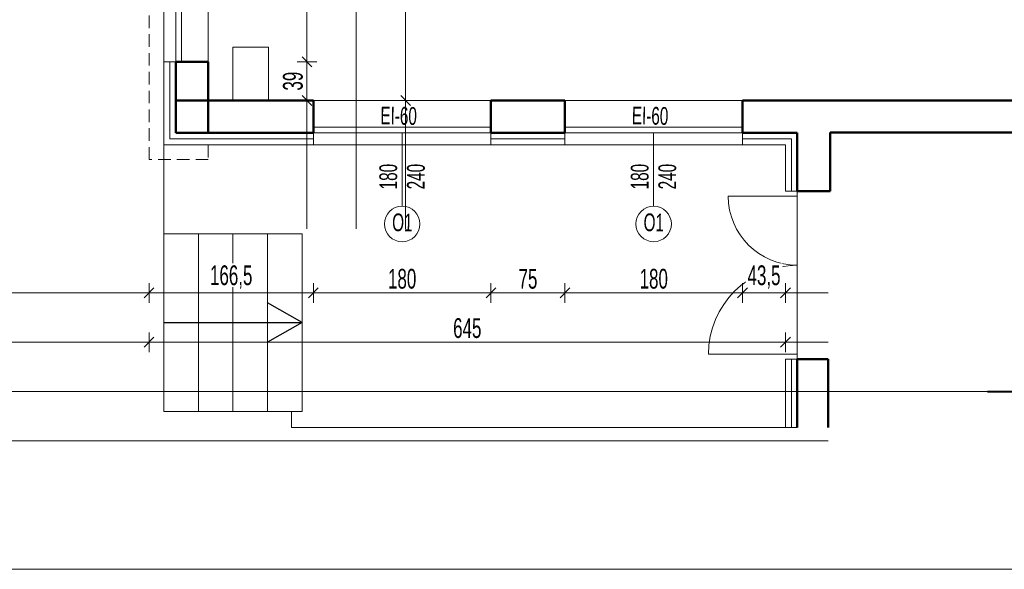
# Model space of a CAD drawing. Header units: millimetres. Extents: x 72202 to 304796, y 21658 to 519946.
# Tile 68 of 139: x 194637 to 195635, y 220676 to 221233. Entities that reach past the tile are written whole.
import ezdxf

# ---------------------------------------------------------------- set-up
doc = ezdxf.new("R2010")
doc.units = ezdxf.units.MM
doc.linetypes.add('ACAD_ISO10W100', pattern=[18.5, 12, -3, 0.5, -3])
doc.linetypes.add('DASHED', pattern=[19.05, 12.7, -6.35])
doc.layers.get('0').update_dxf_attribs({"color": 253})
doc.layers.get('Defpoints').update_dxf_attribs({"color": 253})
for name, color, linetype, lineweight in [('DRZWI I OKNA OPISY', 253, 'Continuous', 9), ('kreskowanie', 253, 'Continuous', 5), ('linia - gruba - projektowana', 253, 'Continuous', 50), ('LINIA CIENKA', 7, 'Continuous', 13), ('LINIA KRESKOWANIE', 253, 'Continuous', 5), ('LINIA WYMIAROWANIE', 253, 'Continuous', 9)]:
    doc.layers.add(name, color=color, linetype=linetype, lineweight=lineweight)
doc.layers.add('LINIA-NIE DRUKOWAĆ', color=253, linetype='Continuous', lineweight=20, plot=False)
doc.styles.get("Standard").update_dxf_attribs({"font": 'ARIALN.TTF', "width": 0.75})
doc.linetypes.add('GRADZINOWANIE', pattern='A,0.00254,-2.54,[134,ltypeshp.shx,S=2.54,R=0,X=-2.54,Y=0],-5.08,[134,ltypeshp.shx,S=2.54,R=180,X=2.54,Y=0],-2.54', length=10.16254)
doc.dimstyles.new('sebek100', dxfattribs={"dimtxt": 17, "dimasz": 10, "dimexe": 10, "dimexo": 20, "dimgap": 4, "dimtad": 1, "dimrnd": 0.5, "dimtxsty": 'Standard', "dimblk": 'OBLIQUE', "dimcen": 8, "dimclre": 1, "dimazin": 0, "dimtm": 1e-09, "dimtfac": 1, "dimtix": 1, "dimtmove": 1, "dimatfit": 3, "dimldrblk": 'zas', "dimfxl": 10, "dimfxlon": 1, "dimtolj": 2, "dimlwd": -1, "dimlwe": -1, "dimarcsym": 0})

# ---------------------------------------------------------------- blocks, each defined once
blk = doc.blocks.new('_Oblique')
at = {"color": 0, "linetype": 'ByBlock', "lineweight": -2}
blk.add_line((-0.5, -0.5), (0.5, 0.5), dxfattribs=at)
blk = doc.blocks.new('*D336')
at = {"layer": 'Defpoints', "color": 0, "lineweight": -3, "ltscale": 4, "transparency": 16777216}
for p in [(194934.79, 221105.85), (194768.29, 221090.85), (194934.79, 220955.85)]:
    blk.add_point(p, dxfattribs=at)
at = {"layer": 'LINIA WYMIAROWANIE', "color": 1, "ltscale": 4, "transparency": 16777216}
for p, q in [((194768.29, 220965.85), (194768.29, 220945.85)), ((194934.79, 220965.85), (194934.79, 220945.85))]:
    blk.add_line(p, q, dxfattribs=at)
at = {"layer": 'LINIA WYMIAROWANIE', "color": 0, "ltscale": 4, "transparency": 16777216}
blk.add_line((194768.29, 220955.85), (194934.79, 220955.85), dxfattribs=at)
at = {"layer": 'LINIA WYMIAROWANIE', "color": 0, "ltscale": 4, "transparency": 16777216, "xscale": 10, "yscale": 10, "zscale": 10, "rotation": 180}
blk.add_blockref('_Oblique', (194768.29, 220955.85), dxfattribs=at)
at = {"layer": 'LINIA WYMIAROWANIE', "color": 0, "ltscale": 4, "transparency": 16777216, "xscale": 10, "yscale": 10, "zscale": 10}
blk.add_blockref('_Oblique', (194934.79, 220955.85), dxfattribs=at)
at = {"layer": 'LINIA WYMIAROWANIE', "color": 0, "lineweight": -3, "ltscale": 4, "transparency": 16777216, "insert": (194851.54, 220971.86), "char_height": 20, "attachment_point": 5, "bg_fill": 3, "box_fill_scale": 1.1, "bg_fill_color": 256, "bg_fill_true_color": 13158600, "bg_fill_transparency": 0}
blk.add_mtext('\\A2;166,5', dxfattribs=at)
blk = doc.blocks.new('zas')
blk = doc.blocks.new('*D337')
at = {"layer": 'Defpoints', "color": 0, "lineweight": -3, "ltscale": 4, "transparency": 16777216}
for p in [(194934.79, 221105.85), (195114.79, 221105.85), (195114.79, 220955.85)]:
    blk.add_point(p, dxfattribs=at)
at = {"layer": 'LINIA WYMIAROWANIE', "color": 1, "ltscale": 4, "transparency": 16777216}
for p, q in [((194934.79, 220965.85), (194934.79, 220945.85)), ((195114.79, 220965.85), (195114.79, 220945.85))]:
    blk.add_line(p, q, dxfattribs=at)
at = {"layer": 'LINIA WYMIAROWANIE', "color": 0, "ltscale": 4, "transparency": 16777216}
blk.add_line((194934.79, 220955.85), (195114.79, 220955.85), dxfattribs=at)
at = {"layer": 'LINIA WYMIAROWANIE', "color": 0, "ltscale": 4, "transparency": 16777216, "xscale": 10, "yscale": 10, "zscale": 10, "rotation": 180}
blk.add_blockref('_Oblique', (194934.79, 220955.85), dxfattribs=at)
at = {"layer": 'LINIA WYMIAROWANIE', "color": 0, "ltscale": 4, "transparency": 16777216, "xscale": 10, "yscale": 10, "zscale": 10}
blk.add_blockref('_Oblique', (195114.79, 220955.85), dxfattribs=at)
at = {"layer": 'LINIA WYMIAROWANIE', "color": 0, "lineweight": -3, "ltscale": 4, "transparency": 16777216, "insert": (195024.79, 220970.06), "char_height": 20, "attachment_point": 5, "bg_fill": 3, "box_fill_scale": 1.1, "bg_fill_color": 256, "bg_fill_true_color": 13158600, "bg_fill_transparency": 0}
blk.add_mtext('\\A2;180', dxfattribs=at)
blk = doc.blocks.new('*D338')
at = {"layer": 'Defpoints', "color": 0, "lineweight": -3, "ltscale": 4, "transparency": 16777216}
for p in [(195114.79, 221105.85), (195189.79, 221105.85), (195189.79, 220955.85)]:
    blk.add_point(p, dxfattribs=at)
at = {"layer": 'LINIA WYMIAROWANIE', "color": 1, "ltscale": 4, "transparency": 16777216}
for p, q in [((195114.79, 220965.85), (195114.79, 220945.85)), ((195189.79, 220965.85), (195189.79, 220945.85))]:
    blk.add_line(p, q, dxfattribs=at)
at = {"layer": 'LINIA WYMIAROWANIE', "color": 0, "ltscale": 4, "transparency": 16777216}
blk.add_line((195114.79, 220955.85), (195189.79, 220955.85), dxfattribs=at)
at = {"layer": 'LINIA WYMIAROWANIE', "color": 0, "ltscale": 4, "transparency": 16777216, "xscale": 10, "yscale": 10, "zscale": 10, "rotation": 180}
blk.add_blockref('_Oblique', (195114.79, 220955.85), dxfattribs=at)
at = {"layer": 'LINIA WYMIAROWANIE', "color": 0, "ltscale": 4, "transparency": 16777216, "xscale": 10, "yscale": 10, "zscale": 10}
blk.add_blockref('_Oblique', (195189.79, 220955.85), dxfattribs=at)
at = {"layer": 'LINIA WYMIAROWANIE', "color": 0, "lineweight": -3, "ltscale": 4, "transparency": 16777216, "insert": (195152.29, 220970.02), "char_height": 20, "attachment_point": 5, "bg_fill": 3, "box_fill_scale": 1.1, "bg_fill_color": 256, "bg_fill_true_color": 13158600, "bg_fill_transparency": 0}
blk.add_mtext('\\A2;75', dxfattribs=at)
blk = doc.blocks.new('*D339')
at = {"layer": 'Defpoints', "color": 0, "lineweight": -3, "ltscale": 4, "transparency": 16777216}
for p in [(195189.79, 221105.85), (195369.79, 221105.85), (195369.79, 220955.85)]:
    blk.add_point(p, dxfattribs=at)
at = {"layer": 'LINIA WYMIAROWANIE', "color": 1, "ltscale": 4, "transparency": 16777216}
for p, q in [((195189.79, 220965.85), (195189.79, 220945.85)), ((195369.79, 220965.85), (195369.79, 220945.85))]:
    blk.add_line(p, q, dxfattribs=at)
at = {"layer": 'LINIA WYMIAROWANIE', "color": 0, "ltscale": 4, "transparency": 16777216}
blk.add_line((195189.79, 220955.85), (195369.79, 220955.85), dxfattribs=at)
at = {"layer": 'LINIA WYMIAROWANIE', "color": 0, "ltscale": 4, "transparency": 16777216, "xscale": 10, "yscale": 10, "zscale": 10, "rotation": 180}
blk.add_blockref('_Oblique', (195189.79, 220955.85), dxfattribs=at)
at = {"layer": 'LINIA WYMIAROWANIE', "color": 0, "ltscale": 4, "transparency": 16777216, "xscale": 10, "yscale": 10, "zscale": 10}
blk.add_blockref('_Oblique', (195369.79, 220955.85), dxfattribs=at)
at = {"layer": 'LINIA WYMIAROWANIE', "color": 0, "lineweight": -3, "ltscale": 4, "transparency": 16777216, "insert": (195279.79, 220970.06), "char_height": 20, "attachment_point": 5, "bg_fill": 3, "box_fill_scale": 1.1, "bg_fill_color": 256, "bg_fill_true_color": 13158600, "bg_fill_transparency": 0}
blk.add_mtext('\\A2;180', dxfattribs=at)
blk = doc.blocks.new('*D340')
at = {"layer": 'Defpoints', "color": 0, "lineweight": -3, "ltscale": 4, "transparency": 16777216}
for p in [(195369.79, 221105.85), (195413.29, 221105.85)]:
    blk.add_point(p, dxfattribs=at)
at = {"layer": 'LINIA WYMIAROWANIE', "color": 1, "ltscale": 4, "transparency": 16777216}
for p, q in [((195369.79, 220965.85), (195369.79, 220945.85)), ((195413.29, 220965.85), (195413.29, 220945.85))]:
    blk.add_line(p, q, dxfattribs=at)
at = {"layer": 'LINIA WYMIAROWANIE', "color": 0, "ltscale": 4, "transparency": 16777216}
blk.add_line((195369.79, 220955.85), (195413.29, 220955.85), dxfattribs=at)
at = {"layer": 'LINIA WYMIAROWANIE', "color": 0, "ltscale": 4, "transparency": 16777216, "xscale": 10, "yscale": 10, "zscale": 10, "rotation": 180}
blk.add_blockref('_Oblique', (195369.79, 220955.85), dxfattribs=at)
at = {"layer": 'LINIA WYMIAROWANIE', "color": 0, "ltscale": 4, "transparency": 16777216, "xscale": 10, "yscale": 10, "zscale": 10}
blk.add_blockref('_Oblique', (195413.29, 220955.85), dxfattribs=at)
at = {"layer": 'LINIA WYMIAROWANIE', "color": 0, "lineweight": -3, "ltscale": 4, "transparency": 16777216, "insert": (195391.54, 220971.86), "char_height": 20, "attachment_point": 5, "bg_fill": 3, "box_fill_scale": 1.1, "bg_fill_color": 256, "bg_fill_true_color": 13158600, "bg_fill_transparency": 0}
blk.add_mtext('\\A2;43,5', dxfattribs=at)
at = {"layer": 'Defpoints', "color": 0, "lineweight": -3, "ltscale": 4, "transparency": 16777216}
blk.add_point((195413.29, 220955.85), dxfattribs=at)
blk = doc.blocks.new('*D333')
at = {"layer": 'Defpoints', "color": 0, "lineweight": -3, "ltscale": 4, "transparency": 16777216}
for p in [(195413.29, 221105.85), (194768.29, 221090.85), (195413.29, 220905.85)]:
    blk.add_point(p, dxfattribs=at)
at = {"layer": 'LINIA WYMIAROWANIE', "color": 1, "ltscale": 4, "transparency": 16777216}
for p, q in [((194768.29, 220915.85), (194768.29, 220895.85)), ((195413.29, 220915.85), (195413.29, 220895.85))]:
    blk.add_line(p, q, dxfattribs=at)
at = {"layer": 'LINIA WYMIAROWANIE', "color": 0, "ltscale": 4, "transparency": 16777216}
blk.add_line((194768.29, 220905.85), (195413.29, 220905.85), dxfattribs=at)
at = {"layer": 'LINIA WYMIAROWANIE', "color": 0, "ltscale": 4, "transparency": 16777216, "xscale": 10, "yscale": 10, "zscale": 10, "rotation": 180}
blk.add_blockref('_Oblique', (194768.29, 220905.85), dxfattribs=at)
at = {"layer": 'LINIA WYMIAROWANIE', "color": 0, "ltscale": 4, "transparency": 16777216, "xscale": 10, "yscale": 10, "zscale": 10}
blk.add_blockref('_Oblique', (195413.29, 220905.85), dxfattribs=at)
at = {"layer": 'LINIA WYMIAROWANIE', "color": 0, "lineweight": -3, "ltscale": 4, "transparency": 16777216, "insert": (195090.79, 220920.06), "char_height": 20, "attachment_point": 5, "bg_fill": 3, "box_fill_scale": 1.1, "bg_fill_color": 256, "bg_fill_true_color": 13158600, "bg_fill_transparency": 0}
blk.add_mtext('\\A2;645', dxfattribs=at)
blk = doc.blocks.new('*D341')
at = {"layer": 'Defpoints', "color": 0, "lineweight": -3, "ltscale": 4, "transparency": 16777216}
for p in [(194433.29, 221189.85), (194733.29, 221189.85), (194733.29, 221105.85)]:
    blk.add_point(p, dxfattribs=at)
at = {"layer": 'LINIA WYMIAROWANIE', "color": 1, "ltscale": 4, "transparency": 16777216}
for p, q in [((194443.29, 221189.85), (194423.29, 221189.85)), ((194443.29, 221105.85), (194423.29, 221105.85))]:
    blk.add_line(p, q, dxfattribs=at)
at = {"layer": 'LINIA WYMIAROWANIE', "color": 0, "ltscale": 4, "transparency": 16777216}
blk.add_line((194433.29, 221105.85), (194433.29, 221189.85), dxfattribs=at)
at = {"layer": 'LINIA WYMIAROWANIE', "color": 0, "ltscale": 4, "transparency": 16777216, "xscale": 10, "yscale": 10, "zscale": 10}
for p, rotation in [((194433.29, 221189.85), 90), ((194433.29, 221105.85), 270)]:
    blk.add_blockref('_Oblique', p, dxfattribs=dict(at, rotation=rotation))
at = {"layer": 'LINIA WYMIAROWANIE', "color": 0, "lineweight": -3, "ltscale": 4, "transparency": 16777216, "insert": (194419.08, 221147.85), "char_height": 20, "attachment_point": 5, "rotation": 90, "bg_fill": 3, "box_fill_scale": 1.1, "bg_fill_color": 256, "bg_fill_true_color": 13158600, "bg_fill_transparency": 0}
blk.add_mtext('\\A2;84', dxfattribs=at)
blk = doc.blocks.new('*D342')
at = {"layer": 'Defpoints', "color": 0, "lineweight": -3, "ltscale": 4, "transparency": 16777216}
for p in [(194433.29, 221429.85), (194733.29, 221429.85), (194733.29, 221189.85)]:
    blk.add_point(p, dxfattribs=at)
at = {"layer": 'LINIA WYMIAROWANIE', "color": 1, "ltscale": 4, "transparency": 16777216}
for p, q in [((194443.29, 221429.85), (194423.29, 221429.85)), ((194443.29, 221189.85), (194423.29, 221189.85))]:
    blk.add_line(p, q, dxfattribs=at)
at = {"layer": 'LINIA WYMIAROWANIE', "color": 0, "ltscale": 4, "transparency": 16777216}
blk.add_line((194433.29, 221189.85), (194433.29, 221429.85), dxfattribs=at)
at = {"layer": 'LINIA WYMIAROWANIE', "color": 0, "ltscale": 4, "transparency": 16777216, "xscale": 10, "yscale": 10, "zscale": 10}
for p, rotation in [((194433.29, 221429.85), 90), ((194433.29, 221189.85), 270)]:
    blk.add_blockref('_Oblique', p, dxfattribs=dict(at, rotation=rotation))
at = {"layer": 'LINIA WYMIAROWANIE', "color": 0, "lineweight": -3, "ltscale": 4, "transparency": 16777216, "insert": (194419.08, 221309.85), "char_height": 20, "attachment_point": 5, "rotation": 90, "bg_fill": 3, "box_fill_scale": 1.1, "bg_fill_color": 256, "bg_fill_true_color": 13158600, "bg_fill_transparency": 0}
blk.add_mtext('\\A2;240', dxfattribs=at)
blk = doc.blocks.new('*D334')
at = {"layer": 'Defpoints', "color": 0, "lineweight": -3, "ltscale": 4, "transparency": 16777216}
for p in [(194683.29, 221828.85), (194333.29, 221105.85), (194683.29, 221105.85)]:
    blk.add_point(p, dxfattribs=at)
at = {"layer": 'LINIA WYMIAROWANIE', "color": 1, "ltscale": 4, "transparency": 16777216}
for p, q in [((194343.29, 221828.85), (194323.29, 221828.85)), ((194343.29, 221105.85), (194323.29, 221105.85))]:
    blk.add_line(p, q, dxfattribs=at)
at = {"layer": 'LINIA WYMIAROWANIE', "color": 0, "ltscale": 4, "transparency": 16777216}
blk.add_line((194333.29, 221828.85), (194333.29, 221105.85), dxfattribs=at)
at = {"layer": 'LINIA WYMIAROWANIE', "color": 0, "ltscale": 4, "transparency": 16777216, "xscale": 10, "yscale": 10, "zscale": 10}
for p, rotation in [((194333.29, 221828.85), 90), ((194333.29, 221105.85), 270)]:
    blk.add_blockref('_Oblique', p, dxfattribs=dict(at, rotation=rotation))
at = {"layer": 'LINIA WYMIAROWANIE', "color": 0, "lineweight": -3, "ltscale": 4, "transparency": 16777216, "insert": (194319.08, 221467.35), "char_height": 20, "attachment_point": 5, "rotation": 90, "bg_fill": 3, "box_fill_scale": 1.1, "bg_fill_color": 256, "bg_fill_true_color": 13158600, "bg_fill_transparency": 0}
blk.add_mtext('\\A2;723', dxfattribs=at)
blk = doc.blocks.new('*D353')
at = {"layer": 'Defpoints', "color": 0, "lineweight": -3, "ltscale": 4, "transparency": 16777216}
for p in [(194836.06, 221783.85), (194383.29, 221150.85), (194908.85, 221150.85)]:
    blk.add_point(p, dxfattribs=at)
at = {"layer": 'LINIA WYMIAROWANIE', "color": 1, "ltscale": 4, "transparency": 16777216}
for p, q in [((194393.29, 221783.85), (194373.29, 221783.85)), ((194393.29, 221150.85), (194373.29, 221150.85))]:
    blk.add_line(p, q, dxfattribs=at)
at = {"layer": 'LINIA WYMIAROWANIE', "color": 0, "ltscale": 4, "transparency": 16777216}
blk.add_line((194383.29, 221783.85), (194383.29, 221150.85), dxfattribs=at)
at = {"layer": 'LINIA WYMIAROWANIE', "color": 0, "ltscale": 4, "transparency": 16777216, "xscale": 10, "yscale": 10, "zscale": 10}
for p, rotation in [((194383.29, 221783.85), 90), ((194383.29, 221150.85), 270)]:
    blk.add_blockref('_Oblique', p, dxfattribs=dict(at, rotation=rotation))
at = {"layer": 'LINIA WYMIAROWANIE', "color": 0, "lineweight": -3, "ltscale": 4, "transparency": 16777216, "insert": (194369.08, 221467.35), "char_height": 20, "attachment_point": 5, "rotation": 90, "bg_fill": 3, "box_fill_scale": 1.1, "bg_fill_color": 256, "bg_fill_true_color": 13158600, "bg_fill_transparency": 0}
blk.add_mtext('\\A2;633', dxfattribs=at)
blk = doc.blocks.new('*D354')
at = {"layer": 'Defpoints', "color": 0, "lineweight": -3, "ltscale": 4, "transparency": 16777216}
for p in [(194908.85, 221150.85), (194383.29, 221105.85), (194915.57, 221105.85)]:
    blk.add_point(p, dxfattribs=at)
at = {"layer": 'LINIA WYMIAROWANIE', "color": 1, "ltscale": 4, "transparency": 16777216}
for p, q in [((194393.29, 221150.85), (194373.29, 221150.85)), ((194393.29, 221105.85), (194373.29, 221105.85))]:
    blk.add_line(p, q, dxfattribs=at)
at = {"layer": 'LINIA WYMIAROWANIE', "color": 0, "ltscale": 4, "transparency": 16777216}
blk.add_line((194383.29, 221150.85), (194383.29, 221105.85), dxfattribs=at)
at = {"layer": 'LINIA WYMIAROWANIE', "color": 0, "ltscale": 4, "transparency": 16777216, "xscale": 10, "yscale": 10, "zscale": 10}
for p, rotation in [((194383.29, 221150.85), 90), ((194383.29, 221105.85), 270)]:
    blk.add_blockref('_Oblique', p, dxfattribs=dict(at, rotation=rotation))
at = {"layer": 'LINIA WYMIAROWANIE', "color": 0, "lineweight": -3, "ltscale": 4, "transparency": 16777216, "insert": (194369.12, 221128.35), "char_height": 20, "attachment_point": 5, "rotation": 90, "bg_fill": 3, "box_fill_scale": 1.1, "bg_fill_color": 256, "bg_fill_true_color": 13158600, "bg_fill_transparency": 0}
blk.add_mtext('\\A2;45', dxfattribs=at)
blk = doc.blocks.new('*D378')
at = {"layer": 'Defpoints', "color": 0, "lineweight": -3, "ltscale": 4, "transparency": 16777216}
for p in [(194828.29, 221483.85), (194828.29, 221189.85), (194928.29, 221189.85)]:
    blk.add_point(p, dxfattribs=at)
at = {"layer": 'LINIA WYMIAROWANIE', "ltscale": 4, "transparency": 16777216}
for p, q in [((194918.29, 221483.85), (194938.29, 221483.85)), ((194918.29, 221189.85), (194938.29, 221189.85))]:
    blk.add_line(p, q, dxfattribs=at)
at = {"layer": 'LINIA WYMIAROWANIE', "color": 0, "ltscale": 4, "transparency": 16777216}
blk.add_line((194928.29, 221483.85), (194928.29, 221189.85), dxfattribs=at)
at = {"layer": 'LINIA WYMIAROWANIE', "color": 0, "ltscale": 4, "transparency": 16777216, "xscale": 10, "yscale": 10, "zscale": 10}
for p, rotation in [((194928.29, 221483.85), 90), ((194928.29, 221189.85), 270)]:
    blk.add_blockref('_Oblique', p, dxfattribs=dict(at, rotation=rotation))
at = {"layer": 'LINIA WYMIAROWANIE', "color": 0, "lineweight": -3, "ltscale": 4, "transparency": 16777216, "insert": (194914.08, 221336.85), "char_height": 20, "attachment_point": 5, "rotation": 90, "bg_fill": 3, "box_fill_scale": 1.1, "bg_fill_color": 256, "bg_fill_true_color": 13158600, "bg_fill_transparency": 0}
blk.add_mtext('\\A2;294', dxfattribs=at)
blk = doc.blocks.new('*D379')
at = {"layer": 'Defpoints', "color": 0, "lineweight": -3, "ltscale": 4, "transparency": 16777216}
for p in [(194828.29, 221189.85), (194828.29, 221150.85), (194928.32, 221150.85)]:
    blk.add_point(p, dxfattribs=at)
at = {"layer": 'LINIA WYMIAROWANIE', "ltscale": 4, "transparency": 16777216}
for p, q in [((194918.32, 221189.85), (194938.32, 221189.85)), ((194918.32, 221150.85), (194938.32, 221150.85))]:
    blk.add_line(p, q, dxfattribs=at)
at = {"layer": 'LINIA WYMIAROWANIE', "color": 0, "ltscale": 4, "transparency": 16777216}
blk.add_line((194928.32, 221189.85), (194928.32, 221150.85), dxfattribs=at)
at = {"layer": 'LINIA WYMIAROWANIE', "color": 0, "ltscale": 4, "transparency": 16777216, "xscale": 10, "yscale": 10, "zscale": 10}
for p, rotation in [((194928.32, 221189.85), 90), ((194928.32, 221150.85), 270)]:
    blk.add_blockref('_Oblique', p, dxfattribs=dict(at, rotation=rotation))
at = {"layer": 'LINIA WYMIAROWANIE', "color": 0, "lineweight": -3, "ltscale": 4, "transparency": 16777216, "insert": (194914.11, 221170.35), "char_height": 20, "attachment_point": 5, "rotation": 90, "bg_fill": 3, "box_fill_scale": 1.1, "bg_fill_color": 256, "bg_fill_true_color": 13158600, "bg_fill_transparency": 0}
blk.add_mtext('\\A2;39', dxfattribs=at)
blk = doc.blocks.new('*D381')
at = {"layer": 'Defpoints', "color": 0, "lineweight": -3, "ltscale": 4, "transparency": 16777216}
for p in [(194985.93, 221483.85), (195002.71, 221150.85), (195028.29, 221150.85)]:
    blk.add_point(p, dxfattribs=at)
at = {"layer": 'LINIA WYMIAROWANIE', "ltscale": 4, "transparency": 16777216}
for p, q in [((195018.29, 221483.85), (195038.29, 221483.85)), ((195022.71, 221150.85), (195038.29, 221150.85))]:
    blk.add_line(p, q, dxfattribs=at)
at = {"layer": 'LINIA WYMIAROWANIE', "color": 0, "ltscale": 4, "transparency": 16777216}
blk.add_line((195028.29, 221483.85), (195028.29, 221150.85), dxfattribs=at)
at = {"layer": 'LINIA WYMIAROWANIE', "color": 0, "ltscale": 4, "transparency": 16777216, "xscale": 10, "yscale": 10, "zscale": 10}
for p, rotation in [((195028.29, 221483.85), 90), ((195028.29, 221150.85), 270)]:
    blk.add_blockref('_Oblique', p, dxfattribs=dict(at, rotation=rotation))
at = {"layer": 'LINIA WYMIAROWANIE', "color": 0, "lineweight": -3, "ltscale": 4, "transparency": 16777216, "insert": (195014.08, 221317.35), "char_height": 20, "attachment_point": 5, "rotation": 90, "bg_fill": 3, "box_fill_scale": 1.1, "bg_fill_color": 256, "bg_fill_true_color": 13158600, "bg_fill_transparency": 0}
blk.add_mtext('\\A2;333', dxfattribs=at)

msp = doc.modelspace()

# ---------------------------------------------------------------- linework, layer by layer
at = {"layer": 'DRZWI I OKNA OPISY'}
for p, q in [((195024.816, 221043.695), (195024.816, 221117.845)), ((195279.635, 221043.695), (195279.635, 221117.846))]:
    msp.add_line(p, q, dxfattribs=at)
at = {"layer": 'kreskowanie', "color": 0, "linetype": 'ACAD_ISO10W100', "lineweight": 40, "ltscale": 12}
msp.add_line((195617.996, 220855.846), (195697.996, 220855.846), dxfattribs=at)
at = {"layer": 'linia - gruba - projektowana'}
for p, q in [((194795.292, 221117.846), (194795.292, 221189.846)), ((194828.292, 221189.846), (194795.292, 221189.846)), ((194828.292, 221117.846), (194828.292, 221189.846)), ((194934.792, 221150.846), (194795.292, 221150.846)), ((194934.792, 221117.846), (194934.792, 221150.846)), ((195189.792, 221150.846), (195114.792, 221150.846)), ((195114.792, 221117.846), (195114.792, 221150.846)), ((195189.792, 221117.846), (195189.792, 221150.846)), ((195765.292, 221150.846), (195369.792, 221150.846)), ((195369.792, 221117.846), (195369.792, 221150.846)), ((194934.792, 221117.846), (194795.292, 221117.846)), ((195189.792, 221117.846), (195114.792, 221117.846)), ((195425.292, 221117.846), (195369.792, 221117.846)), ((195425.292, 221117.846), (195425.292, 221058.815)), ((195458.465, 221118.493), (195458.424, 221058.815)), ((196400.292, 221117.846), (195458.465, 221118.493)), ((195425.292, 220888.846), (195425.292, 220819.482)), ((195456.649, 220888.846), (195456.649, 220819.482))]:
    msp.add_line(p, q, dxfattribs=at)
at = {"layer": 'linia - gruba - projektowana', "ltscale": 1.2}
for p, q in [((195458.424, 221058.815), (195425.292, 221058.815)), ((195456.649, 220888.846), (195425.292, 220888.846))]:
    msp.add_line(p, q, dxfattribs=at)
at = {"layer": 'LINIA CIENKA', "color": 8, "linetype": 'DASHED'}
for p, q in [((194768.292, 221090.846), (194768.292, 221843.846)), ((194828.292, 221105.846), (194828.292, 221090.846)), ((194828.292, 221090.846), (194768.292, 221090.846))]:
    msp.add_line(p, q, dxfattribs=at)
at = {"layer": 'LINIA CIENKA'}
for p, q in [((194783.292, 221189.846), (194783.292, 221429.846)), ((194795.292, 221189.846), (194795.292, 221429.846)), ((194801.292, 221189.846), (194801.292, 221429.846)), ((194828.292, 221189.846), (194828.292, 221429.846)), ((194853.292, 221150.846), (194853.292, 221204.846)), ((194853.292, 221204.846), (194889.292, 221204.846)), ((194889.292, 221204.846), (194889.292, 221150.846)), ((194783.292, 221105.846), (194783.292, 221189.846)), ((194795.292, 221189.846), (194783.292, 221189.846)), ((195114.792, 221150.846), (194934.792, 221150.846)), ((195376.505, 221150.846), (195189.792, 221150.846)), ((195114.84, 221123.845), (194934.792, 221123.845)), ((195369.792, 221123.846), (195189.792, 221123.846)), ((195114.84, 221117.845), (194934.792, 221117.845)), ((194934.792, 221117.845), (194934.792, 221105.846)), ((195114.792, 221117.845), (195114.792, 221105.845)), ((195369.792, 221117.846), (195189.792, 221117.846)), ((195189.792, 221117.845), (195189.792, 221105.846)), ((195369.792, 221117.846), (195369.792, 221105.846)), ((194934.792, 221105.846), (194783.292, 221105.846)), ((194783.292, 221105.846), (194783.292, 221015.846)), ((195114.792, 221105.846), (194934.792, 221105.846)), ((195189.792, 221105.846), (195114.792, 221105.846)), ((195369.792, 221105.846), (195189.792, 221105.846)), ((195369.792, 221105.846), (195413.292, 221105.846)), ((195413.292, 221105.846), (195413.305, 221058.846)), ((195425.292, 221053.815), (195355.292, 221053.815)), ((195425.292, 221058.815), (195413.292, 221058.846)), ((195425.292, 221058.815), (195425.292, 220888.846)), ((195425.292, 220888.846), (195425.292, 221058.815)), ((195425.292, 221053.815), (195425.292, 221058.815)), ((195425.292, 221058.815), (195425.292, 221053.815)), ((194783.292, 221015.846), (194783.292, 220869.482)), ((194783.292, 221015.846), (194783.292, 220835.846)), ((194783.292, 221015.846), (194923.292, 221015.846)), ((194818.292, 221015.846), (194818.292, 220835.846)), ((194853.292, 221015.846), (194853.292, 220835.846)), ((194888.292, 221015.846), (194888.292, 220835.846)), ((194923.292, 221015.846), (194923.292, 220835.846)), ((195425.292, 220893.815), (195335.292, 220893.815)), ((195413.292, 220888.846), (195413.292, 220819.482)), ((195413.292, 220888.846), (195425.292, 220888.846)), ((194783.292, 220835.846), (194923.292, 220835.846)), ((194912.654, 220835.846), (194912.654, 220819.482)), ((194912.654, 220819.482), (195425.292, 220819.482))]:
    msp.add_line(p, q, dxfattribs=at)
msp.add_lwpolyline([(193953.292, 220675.846), (193953.292, 223503.294), (200483.292, 223503.294), (200483.292, 220675.846)], close=True, dxfattribs=at)
for centre, radius, start, end in [((195425.292, 221053.815), 70, 180, 270), ((195425.292, 221053.815), 70, 180, 270), ((195425.292, 220893.815), 90, 90, 180), ((195425.292, 220893.815), 90, 90, 180)]:
    msp.add_arc(centre, radius, start, end, dxfattribs=at)
at = {"layer": 'LINIA KRESKOWANIE', "linetype": 'GRADZINOWANIE', "ltscale": 0.6}
for p, q in [((194789.292, 221111.846), (194789.292, 221189.846)), ((194934.792, 221111.846), (194789.292, 221111.846)), ((195189.792, 221111.846), (195114.792, 221111.846)), ((195419.292, 221111.846), (195369.792, 221111.846)), ((195419.292, 221058.83), (195419.292, 221111.846)), ((195419.292, 220819.482), (195419.292, 220888.846))]:
    msp.add_line(p, q, dxfattribs=at)
at = {"layer": 'LINIA-NIE DRUKOWAĆ'}
for p, q in [((194333.292, 220955.846), (195456.61, 220955.846)), ((194333.292, 220905.846), (195456.61, 220905.846)), ((194333.292, 220855.846), (195456.649, 220855.846)), ((194333.292, 220805.846), (195456.61, 220805.846))]:
    msp.add_line(p, q, dxfattribs=at)
for points in [[(195791.262, 221454.755), (195791.292, 221218.846), (195765.292, 221218.846), (195765.292, 221150.846), (194828.292, 221150.846), (194828.292, 221483.846), (195543.292, 221483.846), (195543.292, 221452.755), (195791.262, 221452.755)], [(195456.649, 220855.846), (199068.44, 220855.846)]]:
    msp.add_lwpolyline(points, dxfattribs=at)

# ---------------------------------------------------------------- texts
at = {"layer": 'DRZWI I OKNA OPISY', "char_height": 18, "width": 130, "attachment_point": 5}
for s, insert, rotation in [('EI-60', (195276.065, 221135.215), 358.901101), ('180', (195010.84, 221073.66), 90), ('240', (195038.801, 221073.66), 90), ('180', (195265.659, 221073.66), 90), ('240', (195293.62, 221073.66), 90)]:
    msp.add_mtext(s, dxfattribs=dict(at, insert=insert, rotation=rotation))

# ---------------------------------------------------------------- next in the draw order: dimensions: what is measured, and where the dimension line sits
at = {"layer": 'LINIA WYMIAROWANIE', "lineweight": -3, "ltscale": 4}
dim = msp.add_linear_dim(base=(194433.292, 221189.846), p1=(194733.292, 221105.846), p2=(194733.292, 221189.846), angle=90, dimstyle='sebek100', override={"dimtxt": 20, "dimrnd": 0, "dimtfill": 1, "dimarcsym": 2}, dxfattribs=at)
dim.commit()
dim.dimension.update_dxf_attribs({"geometry": '*D341', "text_midpoint": (194419.081, 221147.846)})
dim = msp.add_linear_dim(base=(194934.792, 220955.846), p1=(194768.292, 221090.846), p2=(194934.792, 221105.846), dimstyle='sebek100', override={"dimtxt": 20, "dimrnd": 0, "dimtfill": 1, "dimarcsym": 2}, dxfattribs=at)
dim.commit()
dim.dimension.update_dxf_attribs({"geometry": '*D336', "text_midpoint": (194851.542, 220971.865)})

# ---------------------------------------------------------------- next in the draw order: dimensions: what is measured, and where the dimension line sits
dim = msp.add_linear_dim(base=(194433.292, 221429.846), p1=(194733.292, 221189.846), p2=(194733.292, 221429.846), angle=90, dimstyle='sebek100', override={"dimtxt": 20, "dimrnd": 0, "dimtfill": 1, "dimarcsym": 2}, dxfattribs=at)
dim.commit()
dim.dimension.update_dxf_attribs({"geometry": '*D342', "text_midpoint": (194419.081, 221309.846)})
dim = msp.add_linear_dim(base=(195114.792, 220955.846), p1=(194934.792, 221105.846), p2=(195114.792, 221105.845), dimstyle='sebek100', override={"dimtxt": 20, "dimrnd": 0, "dimtfill": 1, "dimarcsym": 2}, dxfattribs=at)
dim.commit()
dim.dimension.update_dxf_attribs({"geometry": '*D337', "text_midpoint": (195024.792, 220970.057)})

# ---------------------------------------------------------------- next in the draw order: dimensions: what is measured, and where the dimension line sits
dim = msp.add_linear_dim(base=(194333.292, 221105.846), p1=(194683.292, 221828.846), p2=(194683.292, 221105.846), angle=90, dimstyle='sebek100', override={"dimtxt": 20, "dimrnd": 0, "dimtfill": 1, "dimarcsym": 2}, dxfattribs=at)
dim.commit()
dim.dimension.update_dxf_attribs({"geometry": '*D334', "text_midpoint": (194319.081, 221467.346)})
dim = msp.add_linear_dim(base=(195189.792, 220955.846), p1=(195114.792, 221105.845), p2=(195189.792, 221105.846), dimstyle='sebek100', override={"dimtxt": 20, "dimrnd": 0, "dimtfill": 1, "dimarcsym": 2}, dxfattribs=at)
dim.commit()
dim.dimension.update_dxf_attribs({"geometry": '*D338', "text_midpoint": (195152.292, 220970.016)})

# ---------------------------------------------------------------- next in the draw order: dimensions: what is measured, and where the dimension line sits
dim = msp.add_linear_dim(base=(194383.292, 221150.846), p1=(194836.06, 221783.846), p2=(194908.854, 221150.846), angle=90, dimstyle='sebek100', override={"dimtxt": 20, "dimrnd": 0, "dimtfill": 1, "dimarcsym": 2}, dxfattribs=at)
dim.commit()
dim.dimension.update_dxf_attribs({"geometry": '*D353', "text_midpoint": (194369.081, 221467.346)})
dim = msp.add_linear_dim(base=(195369.792, 220955.846), p1=(195189.792, 221105.846), p2=(195369.792, 221105.846), dimstyle='sebek100', override={"dimtxt": 20, "dimrnd": 0, "dimtfill": 1, "dimarcsym": 2}, dxfattribs=at)
dim.commit()
dim.dimension.update_dxf_attribs({"geometry": '*D339', "text_midpoint": (195279.792, 220970.057)})

# ---------------------------------------------------------------- next in the draw order: dimensions: what is measured, and where the dimension line sits
dim = msp.add_linear_dim(base=(195413.292, 220955.846), p1=(195369.792, 221105.846), p2=(195413.292, 221105.846), dimstyle='sebek100', override={"dimtxt": 20, "dimrnd": 0, "dimtfill": 1, "dimarcsym": 2}, dxfattribs=at)
dim.commit()
dim.dimension.update_dxf_attribs({"geometry": '*D340', "text_midpoint": (195391.542, 220971.865)})

# ---------------------------------------------------------------- next in the draw order: dimensions: what is measured, and where the dimension line sits
dim = msp.add_linear_dim(base=(195413.292, 220905.846), p1=(194768.292, 221090.846), p2=(195413.292, 221105.846), dimstyle='sebek100', override={"dimtxt": 20, "dimrnd": 0, "dimtfill": 1, "dimarcsym": 2}, dxfattribs=at)
dim.commit()
dim.dimension.update_dxf_attribs({"geometry": '*D333', "text_midpoint": (195090.792, 220920.057)})

# ---------------------------------------------------------------- next in the draw order: linework, layer by layer
at = {"layer": 'DRZWI I OKNA OPISY'}
for p, q in [((195024.816, 221043.695), (195024.816, 221117.845)), ((195279.635, 221043.695), (195279.635, 221117.846))]:
    msp.add_line(p, q, dxfattribs=at)
for centre in [(195024.816, 221025.695), (195279.635, 221025.695)]:
    msp.add_circle(centre, 18, dxfattribs=at)
at = {"layer": 'LINIA CIENKA', "lineweight": -3, "ltscale": 4}
for p, q in [((194923.292, 220925.846), (194888.292, 220945.846)), ((194783.292, 220925.846), (194923.292, 220925.846)), ((194923.292, 220925.846), (194888.292, 220905.846))]:
    msp.add_line(p, q, dxfattribs=at)
at = {"layer": 'LINIA-NIE DRUKOWAĆ'}
for p, q in [((194978.292, 221020.846), (194978.292, 222419.612)), ((195028.292, 221020.846), (195028.292, 222419.612)), ((194928.292, 221020.846), (194928.292, 222362.46))]:
    msp.add_line(p, q, dxfattribs=at)

# ---------------------------------------------------------------- next in the draw order: texts
at = {"layer": 'DRZWI I OKNA OPISY', "char_height": 18, "width": 130, "attachment_point": 5}
for s, insert, rotation in [('180', (195010.84, 221073.66), 90), ('240', (195038.801, 221073.66), 90), ('180', (195265.659, 221073.66), 90), ('240', (195293.62, 221073.66), 90), ('O1 ', (195025.017, 221027.139), 358.901101), ('O1 ', (195279.836, 221027.14), 358.901101)]:
    msp.add_mtext(s, dxfattribs=dict(at, insert=insert, rotation=rotation))

# ---------------------------------------------------------------- next in the draw order: dimensions: what is measured, and where the dimension line sits
at = {"layer": 'LINIA WYMIAROWANIE', "lineweight": -3, "ltscale": 4}
dim = msp.add_linear_dim(base=(194383.292, 221105.846), p1=(194908.854, 221150.846), p2=(194915.573, 221105.846), angle=90, dimstyle='sebek100', override={"dimtxt": 20, "dimrnd": 0, "dimtfill": 1, "dimarcsym": 2}, dxfattribs=at)
dim.commit()
dim.dimension.update_dxf_attribs({"geometry": '*D354', "text_midpoint": (194369.122, 221128.346)})

# ---------------------------------------------------------------- next in the draw order: dimensions: what is measured, and where the dimension line sits
for base, p1, p2, picture, middle in [((194928.292, 221189.846), (194828.292, 221483.846), (194828.292, 221189.846), '*D378', (194914.081, 221336.846)), ((195028.292, 221150.846), (194985.934, 221483.846), (195002.712, 221150.846), '*D381', (195014.081, 221317.346))]:
    dim = msp.add_linear_dim(base=base, p1=p1, p2=p2, angle=90, dimstyle='sebek100', override={"dimtxt": 20, "dimrnd": 0, "dimclre": 256, "dimtfill": 1, "dimarcsym": 2}, dxfattribs=at)
    dim.commit()
    dim.dimension.update_dxf_attribs({"geometry": picture, "text_midpoint": middle})

# ---------------------------------------------------------------- next in the draw order: texts
at = {"layer": 'DRZWI I OKNA OPISY', "insert": (195021.246, 221135.215), "char_height": 18, "width": 130, "attachment_point": 5, "rotation": 358.901101}
msp.add_mtext('EI-60', dxfattribs=at)

# ---------------------------------------------------------------- next in the draw order: dimensions: what is measured, and where the dimension line sits
at = {"layer": 'LINIA WYMIAROWANIE', "lineweight": -3, "ltscale": 4}
dim = msp.add_linear_dim(base=(194928.319, 221150.846), p1=(194828.292, 221189.846), p2=(194828.292, 221150.846), angle=90, dimstyle='sebek100', override={"dimtxt": 20, "dimrnd": 0, "dimclre": 256, "dimtfill": 1, "dimarcsym": 2}, dxfattribs=at)
dim.commit()
dim.dimension.update_dxf_attribs({"geometry": '*D379', "text_midpoint": (194914.107, 221170.346)})

doc.saveas('drawing.dxf')
